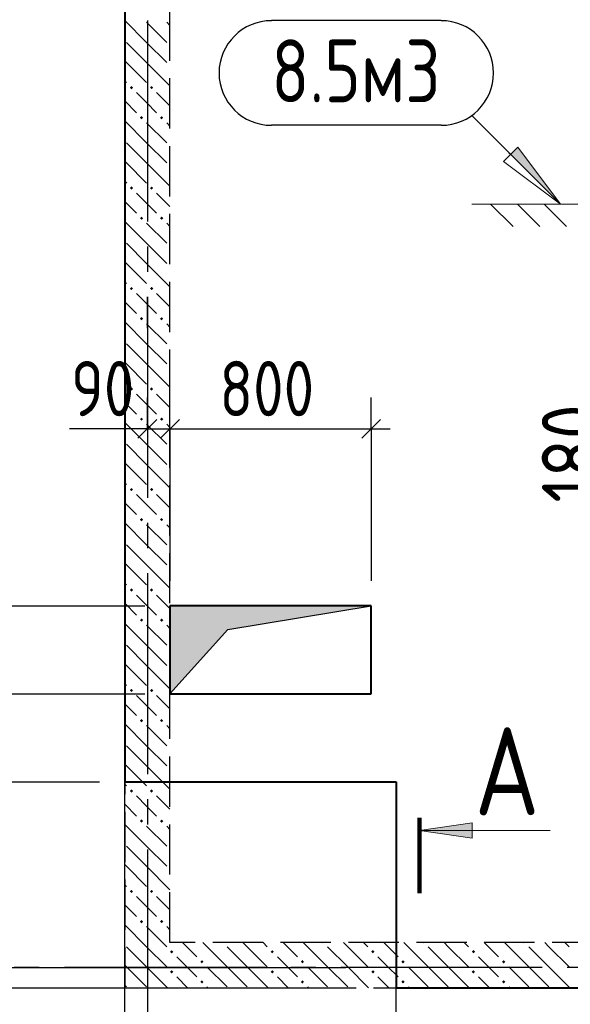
# Model space of a CAD drawing. Header units: millimetres. Extents: x 40580 to 1168286, y -220995 to 81020.
# Tile 4 of 194: x 220751 to 222940, y -110565 to -106645. Entities that reach past the tile are written whole.
import ezdxf

# ---------------------------------------------------------------- set-up
doc = ezdxf.new("R2010")
doc.units = ezdxf.units.MM
for name, pattern in [('______2', [270, 200, -70]), ('______5', [1100, 800, -100, 100, -100]), ('CENTER', [2, 1.25, -0.25, 0.25, -0.25])]:
    doc.linetypes.add(name, pattern=pattern)
for name, color, linetype, lineweight in [('Standard', 7, 'Continuous', 25), ('ЖБ Перекрытие верхний уровень', 7, 'Continuous', 35), ('ОСИ', 7, 'CENTER', 15), ('Основная', 7, 'Continuous', 40), ('Примечания', 7, 'Continuous', 13), ('Узлы символ', 7, 'Continuous', 25)]:
    doc.layers.add(name, color=color, linetype=linetype, lineweight=lineweight)
doc.layers.add('ЖБ Стена верхний уровень', color=7, linetype='______2', true_color=0x656565)
for name, color, linetype in [('Размерная выноска', 7, 'Continuous'), ('Тонкие', 7, 'Continuous'), ('ФВ-2', 7, 'Continuous')]:
    doc.layers.add(name, color=color, linetype=linetype)
doc.styles.add('GOST 2.304', font='isocpeur.ttf', dxfattribs={"width": 0.8})
doc.styles.add('GOST 2.304-81', font='txt')
doc.styles.add('ISOCPEUR', font='isocpeur.ttf')
doc.dimstyles.new('СПДС', dxfattribs={"dimscale": 125, "dimtxt": 250, "dimasz": 250, "dimexe": 50, "dimexo": 10, "dimgap": 100, "dimtad": 1, "dimdec": 0, "dimtxsty": 'GOST 2.304-81', "dimblk": 'OBLIQUE', "dimcen": 250, "dimdle": 50, "dimadec": 0, "dimazin": 2, "dimtfac": 0.75, "dimtdec": 0, "dimtmove": 1, "dimatfit": 3, "dimfxl": 1, "dimtfill": 1, "dimtolj": 1, "dimarcsym": 1})

# ---------------------------------------------------------------- blocks, each defined once
blk = doc.blocks.new('_OBLIQUE')
at = {"color": 0, "linetype": 'ByBlock'}
blk.add_line((-0.5, -0.5), (0.5, 0.5), dxfattribs=at)
blk = doc.blocks.new('*D17487')
at = {"layer": 'Defpoints', "color": 0}
for p in [(224598.3, -108578.4), (224128.7, -108758.4), (224598.3, -108758.4)]:
    blk.add_point(p, dxfattribs=at)
at = {"layer": 'Тонкие', "color": 0, "lineweight": -2}
for p, q in [((223177.3, -108056.5), (223177.3, -108687.8)), ((224128.7, -108528.4), (224128.7, -108808.4)), ((224588.3, -108578.4), (224078.7, -108578.4)), ((223177.3, -108687.8), (224128.7, -108668.4)), ((224588.3, -108758.4), (224078.7, -108758.4))]:
    blk.add_line(p, q, dxfattribs=at)
at = {"layer": 'Тонкие', "color": 0, "lineweight": -2, "xscale": 250, "yscale": 250, "zscale": 250}
for p, rotation in [((224128.7, -108578.4), 270), ((224128.7, -108758.4), 90)]:
    blk.add_blockref('_OBLIQUE', p, dxfattribs=dict(at, rotation=rotation))
at = {"layer": 'Тонкие', "color": 0, "insert": (222952.3, -108372.1), "char_height": 250, "attachment_point": 5, "rotation": 90, "style": 'GOST 2.304-81', "bg_fill": 3, "box_fill_scale": 1.1, "bg_fill_color": 256, "bg_fill_true_color": 13158600, "bg_fill_transparency": 0}
blk.add_mtext('\\A1;180', dxfattribs=at)

msp = doc.modelspace()

# ---------------------------------------------------------------- hatches: boundary and pattern name
at = {"layer": 'ЖБ Стена верхний уровень', "linetype": 'Continuous', "lineweight": -3, "transparency": 33554687}
for points in [[(221188.7, -106915.3), (221195.2, -106908.8), (221201.7, -106915.3), (221195.2, -106921.8)], [(221268.7, -106915.3), (221275.2, -106908.8), (221281.7, -106915.3), (221275.2, -106921.8)], [(221228.7, -107035.3), (221235.2, -107028.8), (221241.7, -107035.3), (221235.2, -107041.8)], [(221308.7, -107035.3), (221315.2, -107028.8), (221321.7, -107035.3), (221315.2, -107041.8)], [(221188.7, -107315.3), (221195.2, -107308.8), (221201.7, -107315.3), (221195.2, -107321.8)], [(221268.7, -107315.3), (221275.2, -107308.8), (221281.7, -107315.3), (221275.2, -107321.8)], [(221228.7, -107435.3), (221235.2, -107428.8), (221241.7, -107435.3), (221235.2, -107441.8)], [(221308.7, -107435.3), (221315.2, -107428.8), (221321.7, -107435.3), (221315.2, -107441.8)], [(221188.7, -107715.3), (221195.2, -107708.8), (221201.7, -107715.3), (221195.2, -107721.8)], [(221268.7, -107715.3), (221275.2, -107708.8), (221281.7, -107715.3), (221275.2, -107721.8)], [(221228.7, -107835.3), (221235.2, -107828.8), (221241.7, -107835.3), (221235.2, -107841.8)], [(221308.7, -107835.3), (221315.2, -107828.8), (221321.7, -107835.3), (221315.2, -107841.8)], [(221188.7, -108115.3), (221195.2, -108108.8), (221201.7, -108115.3), (221195.2, -108121.8)], [(221268.7, -108115.3), (221275.2, -108108.8), (221281.7, -108115.3), (221275.2, -108121.8)], [(221228.7, -108235.3), (221235.2, -108228.8), (221241.7, -108235.3), (221235.2, -108241.8)], [(221308.7, -108235.3), (221315.2, -108228.8), (221321.7, -108235.3), (221315.2, -108241.8)], [(221188.7, -108515.3), (221195.2, -108508.8), (221201.7, -108515.3), (221195.2, -108521.8)], [(221268.7, -108515.3), (221275.2, -108508.8), (221281.7, -108515.3), (221275.2, -108521.8)], [(221228.7, -108635.3), (221235.2, -108628.8), (221241.7, -108635.3), (221235.2, -108641.8)], [(221308.7, -108635.3), (221315.2, -108628.8), (221321.7, -108635.3), (221315.2, -108641.8)], [(221188.7, -108915.3), (221195.2, -108908.8), (221201.7, -108915.3), (221195.2, -108921.8)], [(221268.7, -108915.3), (221275.2, -108908.8), (221281.7, -108915.3), (221275.2, -108921.8)], [(221228.7, -109035.3), (221235.2, -109028.8), (221241.7, -109035.3), (221235.2, -109041.8)], [(221308.7, -109035.3), (221315.2, -109028.8), (221321.7, -109035.3), (221315.2, -109041.8)], [(221188.7, -109315.3), (221195.2, -109308.8), (221201.7, -109315.3), (221195.2, -109321.8)], [(221268.7, -109315.3), (221275.2, -109308.8), (221281.7, -109315.3), (221275.2, -109321.8)], [(221228.7, -109435.3), (221235.2, -109428.8), (221241.7, -109435.3), (221235.2, -109441.8)], [(221308.7, -109435.3), (221315.2, -109428.8), (221321.7, -109435.3), (221315.2, -109441.8)], [(221188.7, -109715.3), (221195.2, -109708.8), (221201.7, -109715.3), (221195.2, -109721.8)], [(221268.7, -109715.3), (221275.2, -109708.8), (221281.7, -109715.3), (221275.2, -109721.8)], [(221228.7, -109835.3), (221235.2, -109828.8), (221241.7, -109835.3), (221235.2, -109841.8)], [(221308.7, -109835.3), (221315.2, -109828.8), (221321.7, -109835.3), (221315.2, -109841.8)], [(221188.7, -110115.3), (221195.2, -110108.8), (221201.7, -110115.3), (221195.2, -110121.8)], [(221268.7, -110115.3), (221275.2, -110108.8), (221281.7, -110115.3), (221275.2, -110121.8)], [(221228.7, -110235.3), (221235.2, -110228.8), (221241.7, -110235.3), (221235.2, -110241.8)], [(221308.7, -110235.3), (221315.2, -110228.8), (221321.7, -110235.3), (221315.2, -110241.8)], [(221558.6, -110318.4), (221555.2, -110321.8), (221551.9, -110318.4)], [(221958.6, -110318.4), (221955.2, -110321.8), (221951.9, -110318.4)], [(222358.6, -110318.4), (222355.2, -110321.8), (222351.9, -110318.4)], [(222758.6, -110318.4), (222755.2, -110321.8), (222751.9, -110318.4)], [(221348.7, -110355.3), (221355.2, -110348.8), (221361.7, -110355.3), (221355.2, -110361.8)], [(221748.7, -110355.3), (221755.2, -110348.8), (221761.7, -110355.3), (221755.2, -110361.8)], [(222148.7, -110355.3), (222155.2, -110348.8), (222161.7, -110355.3), (222155.2, -110361.8)], [(222548.7, -110355.3), (222555.2, -110348.8), (222561.7, -110355.3), (222555.2, -110361.8)], [(221468.7, -110395.3), (221475.3, -110388.8), (221481.7, -110395.3), (221475.3, -110401.8)], [(221868.7, -110395.3), (221875.3, -110388.8), (221881.7, -110395.3), (221875.3, -110401.8)], [(222268.7, -110395.3), (222275.3, -110388.8), (222281.7, -110395.3), (222275.3, -110401.8)], [(222668.7, -110395.3), (222675.3, -110388.8), (222681.7, -110395.3), (222675.3, -110401.8)], [(221348.7, -110435.3), (221355.2, -110428.8), (221361.7, -110435.3), (221355.2, -110441.8)], [(221748.7, -110435.3), (221755.2, -110428.8), (221761.7, -110435.3), (221755.2, -110441.8)], [(222148.7, -110435.3), (222155.2, -110428.8), (222161.7, -110435.3), (222155.2, -110441.8)], [(222548.7, -110435.3), (222555.2, -110428.8), (222561.7, -110435.3), (222555.2, -110441.8)], [(221468.7, -110475.3), (221475.3, -110468.8), (221481.7, -110475.3), (221475.3, -110481.8)], [(221868.7, -110475.3), (221875.3, -110468.8), (221881.7, -110475.3), (221875.3, -110481.8)], [(222268.7, -110475.3), (222275.3, -110468.8), (222281.7, -110475.3), (222275.3, -110481.8)], [(222668.7, -110475.3), (222675.3, -110468.8), (222681.7, -110475.3), (222675.3, -110481.8)]]:
    msp.add_hatch(color=7, dxfattribs=at).paths.add_polyline_path(points, flags=16)
at = {"layer": 'Примечания', "linetype": 'Continuous', "lineweight": 13, "transparency": 33554687}
msp.add_hatch(color=7, dxfattribs=at).paths.add_polyline_path([(222702.9, -107181.1), (222900.9, -107379), (222731.2, -107152.8)])
at = {"layer": 'Узлы символ', "linetype": 'Continuous', "lineweight": 13, "transparency": 33554687}
msp.add_hatch(color=7, dxfattribs=at).paths.add_polyline_path([(222550.6, -109902.6), (222340.6, -109872.6), (222550.6, -109842.6)], flags=16)
at = {"layer": 'ФВ-2'}
h = msp.add_hatch(color=256, dxfattribs=at)
h.dxf.hatch_style = 1
h.paths.add_polyline_path([(221863.1, -109025.8), (221577.9, -109073.1), (221348.3, -109328.4), (221348.3, -108998.4)])
h.paths.add_polyline_path([(221863.1, -109025.8), (221348.3, -108998.4), (221348.3, -108978.4), (222148.3, -108978.4)])

# ---------------------------------------------------------------- linework, layer by layer
at = {"layer": 'Standard', "color": 251, "linetype": 'Continuous', "lineweight": -3, "true_color": 0x656565, "transparency": 33554687}
for p, q in [((221258.3, -107873.6), (221258.3, -107748.6)), ((221258.3, -107873.6), (221258.3, -107998.6)), ((221258.3, -107873.6), (221258.3, -107873.6)), ((221258.3, -108273.6), (221258.3, -108148.6)), ((221348.3, -108273.6), (221348.3, -108148.6)), ((222148.3, -108273.6), (222148.3, -108148.6)), ((221168.3, -112051.8), (221168.3, -108291.8)), ((221258.3, -108273.6), (221258.3, -108398.6)), ((221258.3, -108273.6), (221258.3, -108273.6)), ((221348.3, -108273.6), (221348.3, -108398.6)), ((221348.3, -108273.6), (221348.3, -108878.4)), ((222148.3, -108273.6), (222148.3, -108398.6)), ((222148.3, -108273.6), (222148.3, -108878.4)), ((220168.3, -108978.4), (221248.3, -108978.4)), ((220552.4, -109678.4), (221068.3, -109678.4)), ((220168.3, -110418.4), (222048.3, -110418.4)), ((219768.3, -110498.4), (222048.3, -110498.4)), ((220168.3, -110498.4), (222048.3, -110498.4))]:
    msp.add_line(p, q, dxfattribs=at)
at = {"layer": 'Standard', "color": 7, "linetype": 'Continuous', "lineweight": 25, "transparency": 33554687}
for p, q in [((221220.8, -108311.1), (221295.8, -108236.1)), ((221310.8, -108311.1), (221385.8, -108236.1)), ((222110.8, -108311.1), (222185.8, -108236.1))]:
    msp.add_line(p, q, dxfattribs=at)
at = {"layer": 'Standard', "color": 7, "linetype": 'Continuous', "lineweight": -3, "transparency": 33554687}
for p, q in [((221258.3, -108273.6), (221183.3, -108273.6)), ((221258.3, -108273.6), (221348.3, -108273.6)), ((221348.3, -108273.6), (222148.3, -108273.6)), ((222148.3, -108273.6), (222223.3, -108273.6))]:
    msp.add_line(p, q, dxfattribs=at)
at = {"layer": 'Standard', "color": 251, "linetype": 'Continuous', "lineweight": -3, "true_color": 0x656565, "transparency": 33554687}
for points in [[(220168.3, -109328.4), (220287.3, -109328.4), (220287.3, -109328.4), (221248.3, -109328.4)], [(222248.3, -112051.8), (222248.3, -112034.8), (222248.3, -112034.8), (222248.3, -112034.8), (222248.3, -112034.8), (222248.3, -111738.9), (222248.3, -111738.9), (222248.3, -110498.4)]]:
    msp.add_lwpolyline(points, dxfattribs=at)
at = {"layer": 'ЖБ Перекрытие верхний уровень', "color": 7, "linetype": 'Continuous', "lineweight": -3, "transparency": 33554687}
for p, q in [((221168.3, -109678.4), (221348.3, -109678.4)), ((222248.3, -110278.4), (222248.3, -110498.4))]:
    msp.add_line(p, q, dxfattribs=at)
at = {"layer": 'ЖБ Стена верхний уровень', "color": 251, "linetype": '______2', "lineweight": -3, "true_color": 0x656565, "transparency": 33554687}
for p, q in [((221168.3, -104668.4), (221168.3, -110498.4)), ((221348.3, -110318.4), (221348.3, -104668.4)), ((224418.3, -110318.4), (221348.3, -110318.4)), ((221168.3, -110498.4), (221348.3, -110498.4)), ((221348.3, -110498.4), (224418.3, -110498.4))]:
    msp.add_line(p, q, dxfattribs=at)
at = {"layer": 'ЖБ Стена верхний уровень', "color": 9, "linetype": 'Continuous', "lineweight": -3, "true_color": 0xc7c7c7, "transparency": 33554687}
for p, q in [((221255.2, -106735.3), (221168.3, -106648.3)), ((221255.2, -106655.3), (221335.2, -106735.3)), ((221335.2, -106655.3), (221348.3, -106668.4)), ((221175.2, -106735.3), (221255.2, -106815.3)), ((221255.2, -106735.3), (221335.2, -106815.3)), ((221175.2, -106815.3), (221168.3, -106808.3)), ((221175.2, -106815.3), (221255.2, -106895.3)), ((221255.2, -106815.3), (221348.3, -106908.3)), ((221168.3, -106888.4), (221175.2, -106895.3)), ((221255.2, -106975.3), (221215.2, -106935.3)), ((221295.2, -106935.3), (221348.3, -106988.4)), ((221168.3, -106968.4), (221215.2, -107015.3)), ((221295.2, -107015.3), (221255.2, -106975.3)), ((221255.2, -107135.3), (221168.3, -107048.3)), ((221255.2, -107055.3), (221335.2, -107135.3)), ((221335.2, -107055.3), (221348.3, -107068.4)), ((221175.2, -107135.3), (221255.2, -107215.3)), ((221255.2, -107135.3), (221335.2, -107215.3)), ((221175.2, -107215.3), (221168.3, -107208.3)), ((221175.2, -107215.3), (221255.2, -107295.3)), ((221255.2, -107215.3), (221348.3, -107308.3)), ((221168.3, -107288.4), (221175.2, -107295.3)), ((221255.2, -107375.3), (221215.2, -107335.3)), ((221295.2, -107335.3), (221348.3, -107388.4)), ((221168.3, -107368.4), (221215.2, -107415.3)), ((221295.2, -107415.3), (221255.2, -107375.3)), ((221255.2, -107535.3), (221168.3, -107448.3)), ((221255.2, -107455.3), (221335.2, -107535.3)), ((221335.2, -107455.3), (221348.3, -107468.4)), ((221175.2, -107535.3), (221255.2, -107615.3)), ((221255.2, -107535.3), (221335.2, -107615.3)), ((221175.2, -107615.3), (221168.3, -107608.3)), ((221175.2, -107615.3), (221255.2, -107695.3)), ((221255.2, -107615.3), (221348.3, -107708.3)), ((221168.3, -107688.4), (221175.2, -107695.3)), ((221255.2, -107775.3), (221215.2, -107735.3)), ((221295.2, -107735.3), (221348.3, -107788.4)), ((221168.3, -107768.4), (221215.2, -107815.3)), ((221295.2, -107815.3), (221255.2, -107775.3)), ((221255.2, -107935.3), (221168.3, -107848.3)), ((221255.2, -107855.3), (221335.2, -107935.3)), ((221335.2, -107855.3), (221348.3, -107868.4)), ((221175.2, -107935.3), (221255.2, -108015.3)), ((221255.2, -107935.3), (221335.2, -108015.3)), ((221175.2, -108015.3), (221168.3, -108008.3)), ((221175.2, -108015.3), (221255.2, -108095.3)), ((221255.2, -108015.3), (221348.3, -108108.3)), ((221168.3, -108088.4), (221175.2, -108095.3)), ((221255.2, -108175.3), (221215.2, -108135.3)), ((221295.2, -108135.3), (221348.3, -108188.4)), ((221168.3, -108168.4), (221215.2, -108215.3)), ((221295.2, -108215.3), (221255.2, -108175.3)), ((221255.2, -108335.3), (221168.3, -108248.3)), ((221255.2, -108255.3), (221335.2, -108335.3)), ((221335.2, -108255.3), (221348.3, -108268.4)), ((221175.2, -108335.3), (221255.2, -108415.3)), ((221255.2, -108335.3), (221335.2, -108415.3)), ((221175.2, -108415.3), (221168.3, -108408.3)), ((221175.2, -108415.3), (221255.2, -108495.3)), ((221255.2, -108415.3), (221348.3, -108508.3)), ((221168.3, -108488.4), (221175.2, -108495.3)), ((221168.3, -108568.4), (221215.2, -108615.3)), ((221255.2, -108575.3), (221215.2, -108535.3)), ((221295.2, -108535.3), (221348.3, -108588.4)), ((221295.2, -108615.3), (221255.2, -108575.3)), ((221255.2, -108735.3), (221168.3, -108648.3)), ((221255.2, -108655.3), (221335.2, -108735.3)), ((221335.2, -108655.3), (221348.3, -108668.4)), ((221175.2, -108735.3), (221255.2, -108815.3)), ((221255.2, -108735.3), (221335.2, -108815.3)), ((221175.2, -108815.3), (221168.3, -108808.3)), ((221175.2, -108815.3), (221255.2, -108895.3)), ((221255.2, -108815.3), (221348.3, -108908.3)), ((221168.3, -108888.4), (221175.2, -108895.3)), ((221255.2, -108975.3), (221215.2, -108935.3)), ((221295.2, -108935.3), (221348.3, -108988.4)), ((221168.3, -108968.4), (221215.2, -109015.3)), ((221295.2, -109015.3), (221255.2, -108975.3)), ((221255.2, -109135.3), (221168.3, -109048.3)), ((221255.2, -109055.3), (221335.2, -109135.3)), ((221335.2, -109055.3), (221348.3, -109068.4)), ((221175.2, -109135.3), (221255.2, -109215.3)), ((221255.2, -109135.3), (221335.2, -109215.3)), ((221175.2, -109215.3), (221168.3, -109208.3)), ((221175.2, -109215.3), (221255.2, -109295.3)), ((221255.2, -109215.3), (221348.3, -109308.3)), ((221168.3, -109288.4), (221175.2, -109295.3)), ((221255.2, -109375.3), (221215.2, -109335.3)), ((221295.2, -109335.3), (221348.3, -109388.4)), ((221168.3, -109368.4), (221215.2, -109415.3)), ((221295.2, -109415.3), (221255.2, -109375.3)), ((221255.2, -109535.3), (221168.3, -109448.3)), ((221255.2, -109455.3), (221335.2, -109535.3)), ((221335.2, -109455.3), (221348.3, -109468.4)), ((221175.2, -109535.3), (221255.2, -109615.3)), ((221255.2, -109535.3), (221335.2, -109615.3)), ((221175.2, -109615.3), (221168.3, -109608.3)), ((221175.2, -109615.3), (221255.2, -109695.3)), ((221255.2, -109615.3), (221348.3, -109708.3)), ((221168.3, -109688.4), (221175.2, -109695.3)), ((221255.2, -109775.3), (221215.2, -109735.3)), ((221295.2, -109735.3), (221348.3, -109788.4)), ((221168.3, -109768.4), (221215.2, -109815.3)), ((221295.2, -109815.3), (221255.2, -109775.3)), ((221255.2, -109935.3), (221168.3, -109848.3)), ((221255.2, -109855.3), (221335.2, -109935.3)), ((221335.2, -109855.3), (221348.3, -109868.4)), ((221175.2, -109935.3), (221255.2, -110015.3)), ((221255.2, -109935.3), (221335.2, -110015.3)), ((221175.2, -110015.3), (221168.3, -110008.3)), ((221175.2, -110015.3), (221255.2, -110095.3)), ((221255.2, -110015.3), (221348.3, -110108.3)), ((221168.3, -110088.4), (221175.2, -110095.3)), ((221255.2, -110175.3), (221215.2, -110135.3)), ((221295.2, -110135.3), (221348.3, -110188.4)), ((221168.3, -110168.4), (221215.2, -110215.3)), ((221295.2, -110215.3), (221255.2, -110175.3)), ((221255.2, -110335.3), (221168.3, -110248.3)), ((221255.2, -110255.3), (221335.2, -110335.3)), ((221335.2, -110255.3), (221348.3, -110268.4)), ((221398.4, -110318.4), (221455.2, -110375.3)), ((221575.3, -110415.3), (221478.4, -110318.4)), ((221655.2, -110335.3), (221638.4, -110318.4)), ((221718.4, -110318.4), (221735.2, -110335.3)), ((221798.4, -110318.4), (221855.2, -110375.3)), ((221975.3, -110415.3), (221878.4, -110318.4)), ((222055.2, -110335.3), (222038.4, -110318.4)), ((222118.4, -110318.4), (222135.2, -110335.3)), ((222198.4, -110318.4), (222255.2, -110375.3)), ((222375.3, -110415.3), (222278.4, -110318.4)), ((222455.2, -110335.3), (222438.4, -110318.4)), ((222518.4, -110318.4), (222535.2, -110335.3)), ((222598.4, -110318.4), (222655.2, -110375.3)), ((222775.3, -110415.3), (222678.4, -110318.4)), ((222855.2, -110335.3), (222838.4, -110318.4)), ((222918.4, -110318.4), (222935.2, -110335.3)), ((221175.2, -110335.3), (221255.2, -110415.3)), ((221255.2, -110335.3), (221335.2, -110415.3)), ((221575.3, -110335.3), (221655.2, -110415.3)), ((221655.2, -110335.3), (221735.2, -110415.3)), ((221975.3, -110335.3), (222055.2, -110415.3)), ((222055.2, -110335.3), (222135.2, -110415.3)), ((222375.3, -110335.3), (222455.2, -110415.3)), ((222455.2, -110335.3), (222535.2, -110415.3)), ((222775.3, -110335.3), (222855.2, -110415.3)), ((222855.2, -110335.3), (222935.2, -110415.3)), ((221175.2, -110415.3), (221168.3, -110408.3)), ((221415.2, -110415.3), (221375.3, -110375.3)), ((221815.2, -110415.3), (221775.3, -110375.3)), ((222215.2, -110415.3), (222175.3, -110375.3)), ((222615.2, -110415.3), (222575.3, -110375.3)), ((221175.2, -110415.3), (221255.2, -110495.3)), ((221255.2, -110415.3), (221338.4, -110498.4)), ((221455.2, -110455.3), (221415.2, -110415.3)), ((221495.2, -110415.3), (221575.3, -110495.3)), ((221575.3, -110415.3), (221655.2, -110495.3)), ((221655.2, -110415.3), (221738.4, -110498.4)), ((221855.2, -110455.3), (221815.2, -110415.3)), ((221895.2, -110415.3), (221975.3, -110495.3)), ((221975.3, -110415.3), (222055.2, -110495.3)), ((222055.2, -110415.3), (222138.4, -110498.4)), ((222255.2, -110455.3), (222215.2, -110415.3)), ((222295.2, -110415.3), (222375.3, -110495.3)), ((222375.3, -110415.3), (222455.2, -110495.3)), ((222455.2, -110415.3), (222538.4, -110498.4)), ((222655.2, -110455.3), (222615.2, -110415.3)), ((222695.2, -110415.3), (222775.3, -110495.3)), ((222775.3, -110415.3), (222855.2, -110495.3)), ((222855.2, -110415.3), (222938.4, -110498.4)), ((221168.3, -110488.4), (221175.2, -110495.3)), ((221375.3, -110455.3), (221418.4, -110498.4)), ((221775.3, -110455.3), (221818.4, -110498.4)), ((222175.3, -110455.3), (222218.4, -110498.4)), ((222575.3, -110455.3), (222618.4, -110498.4)), ((221495.2, -110495.3), (221498.4, -110498.4)), ((221895.2, -110495.3), (221898.4, -110498.4)), ((222295.2, -110495.3), (222298.4, -110498.4)), ((222695.2, -110495.3), (222698.4, -110498.4))]:
    msp.add_line(p, q, dxfattribs=at)
at = {"layer": 'ОСИ', "color": 8, "linetype": '______5', "lineweight": -3, "transparency": 33554687}
for p, q in [((221258.3, -102248.4), (221258.3, -113118.4)), ((250328.3, -110418.4), (218768.3, -110418.4))]:
    msp.add_line(p, q, dxfattribs=at)
at = {"layer": 'Основная', "transparency": 33554687}
for p, q in [((221168.3, -104718.4), (221168.3, -109678.4)), ((222148.3, -108978.4), (221348.3, -108978.4)), ((221348.3, -108978.4), (221348.3, -109328.4)), ((222148.3, -109328.4), (222148.3, -108978.4)), ((221348.3, -109328.4), (222148.3, -109328.4)), ((221168.3, -109678.4), (222248.3, -109678.4)), ((222248.3, -109678.4), (222248.3, -110498.4)), ((222248.3, -110498.4), (226478.3, -110498.4))]:
    msp.add_line(p, q, dxfattribs=at)
at = {"layer": 'Примечания', "color": 7, "linetype": 'Continuous', "lineweight": 25, "transparency": 33554687}
for p, q in [((222426.9, -106648.9), (221751.8, -106648.9)), ((222426.9, -107065.6), (221751.8, -107065.6))]:
    msp.add_line(p, q, dxfattribs=at)
at = {"layer": 'Примечания', "color": 7, "linetype": 'Continuous', "lineweight": 13, "transparency": 33554687}
for p, q in [((222547.3, -107025.4), (222900.9, -107379)), ((222731.2, -107152.8), (222674.7, -107209.3)), ((222900.9, -107379), (222731.2, -107152.8)), ((222702.9, -107181.1), (222688.8, -107166.9)), ((222674.7, -107209.3), (222900.9, -107379)), ((223232.1, -107379), (222548.6, -107379)), ((222623.6, -107379), (222712.6, -107468)), ((222729.8, -107379), (222818.7, -107468)), ((222835.9, -107379), (222924.9, -107468)), ((222900.9, -107379), (222900.9, -107379)), ((222900.9, -107379), (222900.9, -107379)), ((222900.9, -107379), (222900.9, -107379))]:
    msp.add_line(p, q, dxfattribs=at)
at = {"layer": 'Примечания', "color": 7, "linetype": 'Continuous', "lineweight": 25, "transparency": 33554687}
for centre, start, end in [((221751.8, -106857.3), 90, 270), ((222426.9, -106857.3), 270, 90)]:
    msp.add_arc(centre, 208.3, start, end, dxfattribs=at)
at = {"layer": 'Размерная выноска', "color": 7, "linetype": 'Continuous', "lineweight": 25, "transparency": 33554687}
msp.add_line((221258.3, -108273.6), (220948.3, -108273.6), dxfattribs=at)
at = {"layer": 'Тонкие'}
for p, q in [((221577.9, -109073.1), (222148.3, -108978.4)), ((221348.3, -109328.4), (221577.9, -109073.1))]:
    msp.add_line(p, q, dxfattribs=at)
at = {"layer": 'Тонкие', "lineweight": 100}
msp.add_line((222340.6, -110122.6), (222340.6, -109822.6), dxfattribs=at)
at = {"layer": 'Узлы символ', "color": 7, "linetype": 'Continuous', "lineweight": 13, "transparency": 33554687}
for p, q in [((222340.6, -109872.6), (222550.6, -109842.6)), ((222550.6, -109842.6), (222550.6, -109902.6)), ((222340.6, -109872.6), (222859.8, -109872.6)), ((222340.6, -109872.6), (222340.6, -109872.6)), ((222340.6, -109872.6), (222340.6, -109872.6)), ((222340.6, -109872.6), (222340.6, -109872.6)), ((222550.6, -109902.6), (222340.6, -109872.6)), ((222550.6, -109872.6), (222565.6, -109872.6))]:
    msp.add_line(p, q, dxfattribs=at)

# ---------------------------------------------------------------- texts
at = {"layer": 'Standard', "color": 7, "linetype": 'Continuous', "lineweight": 25, "transparency": 33554687, "char_height": 220, "attachment_point": 7, "style": 'GOST 2.304-81'}
for s, insert, width in [('90', (220954.9, -108223.6), 391.317), ('800', (221545, -108223.6), 531.973)]:
    msp.add_mtext(s, dxfattribs=dict(at, insert=insert, width=width))
at = {"layer": 'Примечания', "color": 7, "linetype": 'Continuous', "lineweight": 25, "transparency": 33554687, "insert": (221751.8, -106973.9), "char_height": 250, "width": 799.927, "attachment_point": 7, "style": 'GOST 2.304'}
msp.add_mtext('8.5м3', dxfattribs=at)
at = {"layer": 'Узлы символ', "color": 7, "linetype": 'Continuous', "lineweight": -3, "transparency": 33554687, "insert": (222559.7, -109812.5), "char_height": 350, "width": 458.088, "attachment_point": 7, "style": 'ISOCPEUR'}
msp.add_mtext('\\W0.82;А', dxfattribs=at)

# ---------------------------------------------------------------- dimensions: what is measured, and where the dimension line sits
at = {"layer": 'Тонкие'}
dim = msp.add_linear_dim(base=(224128.7, -108758.4), p1=(224598.3, -108578.4), p2=(224598.3, -108758.4), angle=90, dimstyle='СПДС', override={"dimscale": 1}, dxfattribs=at)
dim.commit()
dim.dimension.update_dxf_attribs({"geometry": '*D17487', "text_midpoint": (223177.3, -108587.8), "dimtype": 160})

doc.saveas('drawing.dxf')
